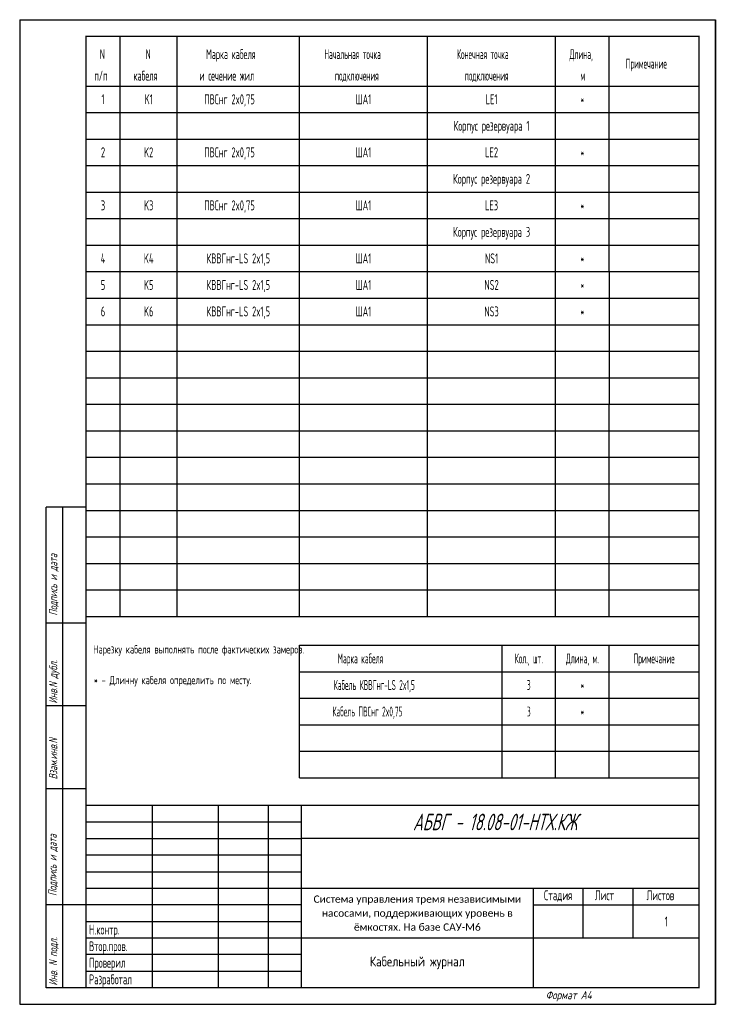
# Model space of a CAD drawing. Header units: millimetres. Extents: x 2606 to 2818, y 864 to 1161.
import ezdxf
from ezdxf.enums import TextEntityAlignment as Align

# ---------------------------------------------------------------- set-up
doc = ezdxf.new("R2010")
doc.units = ezdxf.units.MM
for name, color, linetype in [('_FORMAT OSNOVNAJA', 1, 'Continuous'), ('_TABLITSA OSNOVNAJA', 3, 'Continuous'), ('_TABLITSA TONKAJA', 2, 'Continuous'), ('Текст', 7, 'Continuous'), ('Форматка', 4, 'Continuous')]:
    doc.layers.add(name, color=color, linetype=linetype)
doc.layers.add('Слой1', color=10, linetype='Continuous', lineweight=200, plot=False)
doc.styles.add('35', font='Gost.shx', dxfattribs={"width": 0.7, "oblique": 15, "height": 3.5})
doc.styles.add('5', font='Gost.shx', dxfattribs={"width": 0.65, "oblique": 15, "height": 5})
doc.styles.add('Arial', font='Gost.shx')
doc.styles.add('Gost_ptb', font='Gost.shx', dxfattribs={"width": 0.9, "oblique": 15})
doc.styles.add('Romans8', font='Gost.shx', dxfattribs={"width": 0.8, "height": 3})

msp = doc.modelspace()

# ---------------------------------------------------------------- linework, layer by layer
for p, q in [((2636.33, 1045.22), (2636.33, 1085.22)), ((2653.59, 1045.22), (2653.59, 1085.22)), ((2690.43, 1045.22), (2690.43, 1085.22)), ((2729.1, 1045.22), (2729.1, 1085.22)), ((2767.76, 1045.22), (2767.76, 1085.22)), ((2783.93, 1085.22), (2783.93, 1045.22))]:
    msp.add_line(p, q)
at = {"color": 7, "const_width": 0.35}
msp.add_lwpolyline([(2811.03, 869.22), (2626.03, 869.22), (2626.03, 1156.22), (2811.03, 1156.22)], close=True, dxfattribs=at)
at = {"layer": '_FORMAT OSNOVNAJA', "color": 7}
for p, q in [((2626.03, 924.22), (2626.03, 869.22)), ((2811.03, 924.22), (2626.03, 924.22))]:
    msp.add_line(p, q, dxfattribs=at)
at = {"layer": '_TABLITSA OSNOVNAJA', "color": 7}
for p, q in [((2646.03, 924.22), (2646.03, 869.22)), ((2666.03, 869.22), (2666.03, 924.22)), ((2681.03, 924.22), (2681.03, 869.22)), ((2691.03, 869.22), (2691.03, 924.22)), ((2811.03, 914.22), (2691.03, 914.22)), ((2691.03, 899.22), (2811.03, 899.22)), ((2761.03, 899.22), (2761.03, 869.22)), ((2776.03, 884.22), (2776.03, 899.22)), ((2791.03, 899.22), (2791.03, 884.22)), ((2761.03, 894.22), (2811.03, 894.22)), ((2811.03, 884.22), (2691.03, 884.22))]:
    msp.add_line(p, q, dxfattribs=at)
at = {"layer": '_TABLITSA TONKAJA', "color": 7}
for p, q in [((2626.03, 919.22), (2691.03, 919.22)), ((2626.03, 914.22), (2691.03, 914.22)), ((2691.03, 909.22), (2626.03, 909.22)), ((2691.03, 909.22), (2626.03, 909.22)), ((2626.03, 904.22), (2691.03, 904.22)), ((2626.03, 904.22), (2691.03, 904.22)), ((2626.03, 899.22), (2691.03, 899.22)), ((2626.03, 899.22), (2691.03, 899.22)), ((2691.03, 894.22), (2626.03, 894.22)), ((2691.03, 894.22), (2626.03, 894.22)), ((2626.03, 889.22), (2691.03, 889.22)), ((2626.03, 889.22), (2691.03, 889.22)), ((2691.03, 884.22), (2626.03, 884.22)), ((2691.03, 884.22), (2626.03, 884.22)), ((2691.03, 879.22), (2626.03, 879.22)), ((2691.03, 879.22), (2626.03, 879.22)), ((2626.03, 874.22), (2691.03, 874.22)), ((2626.03, 874.22), (2691.03, 874.22))]:
    msp.add_line(p, q, dxfattribs=at)
at = {"layer": 'Слой1', "color": 7, "lineweight": -3}
for p, q in [((2606.03, 1161.22), (2606.03, 864.22)), ((2606.03, 1161.22), (2606.03, 864.22)), ((2816.03, 864.22), (2816.03, 1161.22)), ((2816.03, 1161.22), (2816.03, 864.22)), ((2816.03, 1161.22), (2816.03, 864.22))]:
    msp.add_line(p, q, dxfattribs=at)
at = {"layer": 'Слой1', "color": 7, "linetype": 'ByBlock', "lineweight": -3, "ltscale": 0.4}
for p, q in [((2606.03, 1161.22), (2816.03, 1161.22)), ((2606.03, 864.22), (2816.03, 864.22))]:
    msp.add_line(p, q, dxfattribs=at)
at = {"layer": 'Форматка', "color": 7, "lineweight": -3}
for p, q in [((2636.33, 1141.22), (2636.33, 1156.22)), ((2653.59, 1141.22), (2653.59, 1156.22)), ((2690.43, 1141.22), (2690.43, 1156.22)), ((2729.1, 1141.22), (2729.1, 1156.22)), ((2767.76, 1141.22), (2767.76, 1156.22)), ((2783.93, 1141.22), (2783.93, 1156.22)), ((2626.03, 1141.22), (2811.03, 1141.22)), ((2626.03, 1141.22), (2811.03, 1141.22)), ((2636.33, 1085.22), (2636.33, 1141.22)), ((2653.59, 1085.22), (2653.59, 1141.22)), ((2690.43, 1085.22), (2690.43, 1141.22)), ((2729.1, 1085.22), (2729.1, 1141.22)), ((2767.76, 1085.22), (2767.76, 1141.22)), ((2783.93, 1085.22), (2783.93, 1141.22)), ((2626.03, 1133.22), (2811.03, 1133.22)), ((2626.03, 1125.22), (2811.03, 1125.22)), ((2626.03, 1117.22), (2811.03, 1117.22)), ((2626.03, 1109.22), (2811.03, 1109.22)), ((2626.03, 1101.22), (2811.03, 1101.22)), ((2626.03, 1093.22), (2811.03, 1093.22)), ((2626.03, 1085.22), (2767.76, 1085.22)), ((2767.76, 1085.22), (2811.03, 1085.22)), ((2626.03, 1077.22), (2811.03, 1077.22)), ((2626.03, 1069.22), (2811.03, 1069.22)), ((2626.03, 1061.22), (2811.03, 1061.22)), ((2626.03, 1053.22), (2811.03, 1053.22)), ((2626.03, 1045.22), (2811.03, 1045.22)), ((2636.33, 981.22), (2636.33, 1045.22)), ((2653.59, 981.22), (2653.59, 1045.22)), ((2690.43, 981.22), (2690.43, 1045.22)), ((2729.1, 981.22), (2729.1, 1045.22)), ((2767.76, 981.22), (2767.76, 1045.22)), ((2783.93, 981.22), (2783.93, 1045.22)), ((2626.03, 1037.22), (2811.03, 1037.22)), ((2626.03, 1029.22), (2767.76, 1029.22)), ((2767.76, 1029.22), (2811.03, 1029.22)), ((2626.03, 1021.22), (2811.03, 1021.22)), ((2626.03, 1014.22), (2614.03, 1014.22)), ((2614.03, 869.22), (2614.03, 1014.22)), ((2619.03, 869.22), (2619.03, 1014.22)), ((2626.03, 1013.22), (2811.03, 1013.22)), ((2626.03, 1005.22), (2811.03, 1005.22)), ((2626.03, 997.22), (2811.03, 997.22)), ((2626.03, 989.22), (2767.76, 989.22)), ((2767.76, 989.22), (2811.03, 989.22)), ((2626.03, 981.22), (2767.76, 981.22)), ((2767.76, 981.22), (2811.03, 981.22)), ((2626.03, 979.22), (2614.03, 979.22)), ((2690.43, 932.54), (2690.43, 972.54)), ((2690.43, 972.54), (2811.03, 972.54)), ((2751.59, 932.54), (2751.59, 972.54)), ((2767.76, 932.54), (2767.76, 972.54)), ((2783.93, 932.54), (2783.93, 972.54)), ((2690.43, 964.54), (2811.03, 964.54)), ((2690.43, 956.54), (2811.03, 956.54)), ((2626.03, 954.22), (2614.03, 954.22)), ((2690.43, 948.54), (2811.03, 948.54)), ((2690.43, 940.54), (2811.03, 940.54)), ((2690.43, 932.54), (2811.03, 932.54)), ((2626.03, 929.22), (2614.03, 929.22)), ((2626.03, 894.22), (2614.03, 894.22)), ((2626.03, 869.22), (2614.03, 869.22))]:
    msp.add_line(p, q, dxfattribs=at)

# ---------------------------------------------------------------- texts
at = {"color": 7, "linetype": 'Continuous', "style": '5', "width": 0.6}
msp.add_text('N', height=3, dxfattribs=at).set_placement((2630.22, 1149.32))
at = {"lineweight": -3, "style": 'Arial', "oblique": 15, "width": 0.8}
msp.add_text('АБВГ - 18.08-01-НТХ.КЖ ', height=5, dxfattribs=at).set_placement((2776.36, 919.22), align=Align.MIDDLE_RIGHT)
at = {"char_height": 2.5, "attachment_point": 1, "style": 'Gost_ptb'}
for s, width, insert in [('{\\Q0;Нарезку кабеля выполнять после фактических замеров. }', 62.2349, (2628.2, 972.54)), ('{\\Q0;* - Длинну кабеля определить по месту.}', 62.0495, (2628.38, 963.28))]:
    msp.add_mtext_dynamic_manual_height_columns(s, width=width, gutter_width=12.5, heights=[0], dxfattribs=dict(at, insert=insert))
at = {"insert": (2726.03, 891.72), "char_height": 2.2, "width": 70, "attachment_point": 5, "line_spacing_factor": 0.7, "style": 'Arial'}
msp.add_mtext('\\pxsm1.15,qc;{\\fCalibri|b0|i0|c204|p34;Система управления тремя независимыми насосами, поддерживающих уровень в ёмкостях. На базе САУ-М6}', dxfattribs=at)
at = {"color": 7, "insert": (2726.03, 876.73), "char_height": 3, "width": 72.4067, "attachment_point": 5, "style": 'Arial'}
msp.add_mtext('\\pxt8.9412;Кабельный журнал', dxfattribs=at)
at = {"layer": 'Текст', "color": 7, "ltscale": 6.666667, "char_height": 3, "style": 'Romans8'}
for s, insert, width, attachment_point in [('Стадия', (2768.53, 898.62), 15, 2), ('\\pi3.55;Лист', (2776.03, 898.62), 15, 1), ('\\pi4.1499;Листов', (2791.03, 898.62), 20, 1)]:
    msp.add_mtext(s, dxfattribs=dict(at, insert=insert, width=width, attachment_point=attachment_point))
at = {"layer": 'Текст', "color": 7, "insert": (2626.98, 903.26), "char_height": 3, "width": 21.4279, "attachment_point": 1, "style": 'Romans8'}
msp.add_mtext('{\\W0.7;\\P\\P\\PН.контр.   \\PВтор.пров.\\PПроверил\\PРазработал}', dxfattribs=at)
at = {"layer": 'Текст', "color": 7, "ltscale": 100, "insert": (2801.16, 889.22), "char_height": 3, "width": 19.7446, "attachment_point": 5, "style": 'Romans8'}
msp.add_mtext('\\A1;1', dxfattribs=at)
at = {"layer": 'Форматка', "color": 7, "lineweight": -3}
for s, style, width, p in [('Марка кабеля', '5', 0.6, (2662.29, 1149.32)), ('Конечная точка', 'Gost_ptb', 0.55, (2738, 1149.32)), ('N', '5', 0.6, (2644.06, 1149.32)), ('Начальная точка', '5', 0.55, (2697.96, 1149.32)), ('Длина,', 'Gost_ptb', 0.55, (2771.97, 1149.32)), ('Примечание', 'Gost_ptb', 0.55, (2788.91, 1146.48)), ('п/п', '5', 0.6, (2628.56, 1142.85)), ('кабеля', '5', 0.6, (2640.39, 1142.85)), ('и сечение жил', '5', 0.6, (2660.25, 1142.85)), ('подключения', '5', 0.55, (2701.16, 1142.85)), ('подключения', 'Gost_ptb', 0.55, (2740.35, 1142.85)), ('м', 'Gost_ptb', 0.55, (2775.23, 1142.85))]:
    msp.add_text(s, height=3, dxfattribs=dict(at, style=style, width=width)).set_placement(p)
at = {"layer": 'Форматка', "color": 7, "lineweight": -3, "style": 'Gost_ptb'}
for s, width, p in [('1', 0.7, (2631.18, 1137.22)), ('K1', 0.7, (2644.96, 1137.22)), ('ПВСнг 2x0,75', 0.7, (2669.34, 1137.22)), ('ША1', 0.7, (2709.76, 1137.22)), ('LE1', 0.7, (2748.43, 1137.22)), ('*', 0.55, (2775.84, 1137.22)), ('Корпус резервуара 1', 0.7, (2748.43, 1129.22)), ('2', 0.7, (2631.18, 1121.22)), ('K2', 0.7, (2644.96, 1121.22)), ('ПВСнг 2x0,75', 0.7, (2669.34, 1121.22)), ('ША1', 0.7, (2709.76, 1121.22)), ('LE2', 0.7, (2748.43, 1121.22)), ('*', 0.55, (2775.84, 1121.22)), ('Корпус резервуара 2', 0.7, (2748.43, 1113.22)), ('3', 0.7, (2631.18, 1105.22)), ('K3', 0.7, (2644.96, 1105.22)), ('ПВСнг 2x0,75', 0.7, (2669.34, 1105.22)), ('ША1', 0.7, (2709.76, 1105.22)), ('LE3', 0.7, (2748.43, 1105.22)), ('*', 0.55, (2775.84, 1105.22)), ('Корпус резервуара 3', 0.7, (2748.43, 1097.22)), ('4', 0.7, (2631.18, 1089.22)), ('K4', 0.7, (2644.96, 1089.22)), ('КВВГнг-LS 2x1,5', 0.7, (2672.01, 1089.22)), ('ША1', 0.7, (2709.76, 1089.22)), ('NS1', 0.7, (2748.43, 1089.22)), ('*', 0.55, (2775.84, 1089.22)), ('5', 0.7, (2631.18, 1081.22)), ('K5', 0.7, (2644.96, 1081.22)), ('КВВГнг-LS 2x1,5', 0.7, (2672.01, 1081.22)), ('ША1', 0.7, (2709.76, 1081.22)), ('NS2', 0.7, (2748.43, 1081.22)), ('*', 0.55, (2775.84, 1081.22)), ('6', 0.7, (2631.18, 1073.22)), ('K6', 0.7, (2644.96, 1073.22)), ('КВВГнг-LS 2x1,5', 0.7, (2672.01, 1073.22)), ('ША1', 0.7, (2709.76, 1073.22)), ('NS3', 0.7, (2748.43, 1073.22)), ('*', 0.55, (2775.84, 1073.22)), ('Марка кабеля', 0.55, (2708.86, 968.54)), ('Кол., шт.', 0.55, (2759.67, 968.54)), ('Длина, м.', 0.55, (2775.84, 968.54)), ('Примечание', 0.55, (2797.48, 968.54)), ('Кабель КВВГнг-LS 2x1,5', 0.55, (2713.03, 960.54)), ('*', 0.55, (2775.84, 960.54)), ('3', 0.55, (2759.67, 960.54)), ('Кабель ПВСнг 2x0,75', 0.55, (2710.96, 952.54)), ('3', 0.55, (2759.67, 952.54)), ('*', 0.55, (2775.84, 952.54))]:
    msp.add_text(s, height=3, dxfattribs=dict(at, width=width)).set_placement(p, align=Align.MIDDLE_CENTER)
at = {"layer": 'Форматка', "color": 7, "lineweight": -3, "style": '35', "oblique": 15, "width": 0.9}
for s, p in [('Подпись и дата', (2617.37, 981.47)), ('Инв.N дубл.', (2617.37, 954.93)), ('Взам.инв.N', (2617.37, 932.05)), ('Подпись и дата', (2617.17, 896.89)), ('Инв. N подл.', (2617.37, 869.86))]:
    msp.add_text(s, height=2.5, rotation=90, dxfattribs=at).set_placement(p)
at = {"layer": 'Форматка', "color": 7, "lineweight": -3, "style": '35', "oblique": 15}
msp.add_text('Формат А4', height=2.5, dxfattribs=at).set_placement((2764.75, 865.76))

doc.saveas('drawing.dxf')
